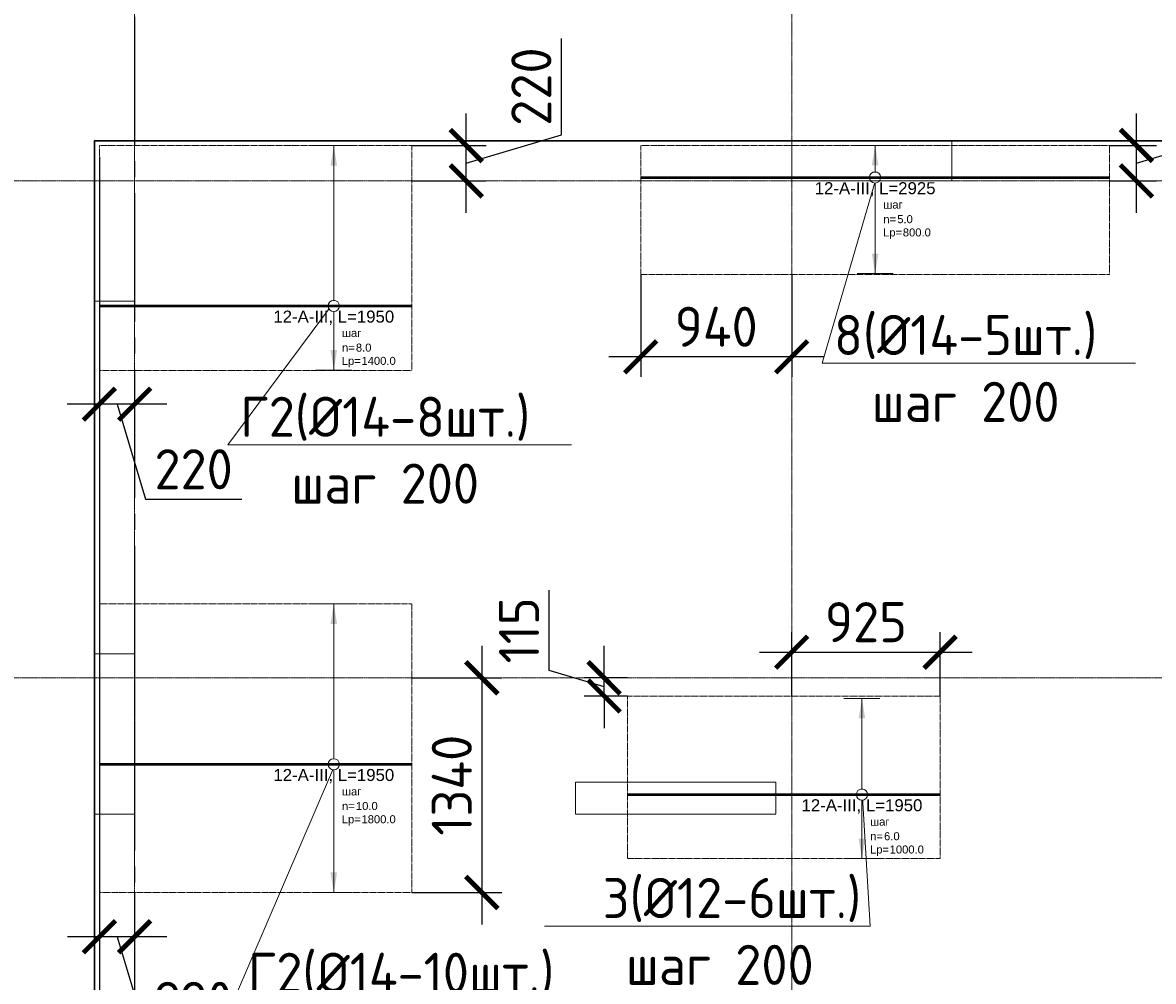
# Model space of a CAD drawing. Header units: millimetres. Extents: x -42044588 to 856694, y -806701 to 941911.
# Tile 220 of 256: x 3338 to 10394, y -420944 to -414964. Entities that reach past the tile are written whole.
import ezdxf
from ezdxf import colors
from ezdxf.entities.mleader import LeaderData, LeaderLine
from ezdxf.enums import TextEntityAlignment as Align
from ezdxf.math import Vec2, Vec3

# ---------------------------------------------------------------- set-up
doc = ezdxf.new("R2010")
doc.units = ezdxf.units.MM
doc.set_wipeout_variables(frame=1)
for name, pattern in [('01 Штриховая _4 мм_', [6, 3.5, -2.5]), ('______5', [1100, 800, -100, 100, -100]), ('DASHED', [7, 5, -2, 0]), ('GOST2.303 4', [7, 5, -2, 0]), ('осевая', [50.8, 31.75, -6.35, 6.35, -6.35])]:
    doc.linetypes.add(name, pattern=pattern)
doc.layers.add('0 @ 100', color=7, linetype='Continuous')
for name, color, linetype, lineweight in [('907Сл Осевые', 1, 'Continuous', 0), ('АрмСтер', 2, 'Continuous', 50), ('контур распр. стерхней', 2, 'GOST2.303 4', 20), ('Оси', 40, '______5', 18), ('Перекрытие ж_бетон', 1, 'Continuous', 30), ('подоснова', 151, 'Continuous', 5), ('РАЗМЕРЫ', 1, 'Continuous', 9)]:
    doc.layers.add(name, color=color, linetype=linetype, lineweight=lineweight)
doc.layers.add('АрмСтер_атрибуты', color=2, linetype='Continuous', lineweight=0, plot=False)
doc.layers.add('Колонна_ бетон', color=7, linetype='Continuous', lineweight=50, true_color=0xb4b496)
doc.styles.add('GOST-2.304_Type-B', font='GOST_Common.ttf')
doc.styles.get("Standard").update_dxf_attribs({"font": 'arial.ttf'})
doc.styles.add('Аннотативный', font='arial.ttf')
doc.styles.add('ГОСТ', font='GOST_Common.ttf')
doc.dimstyles.new('СПДС', dxfattribs={"dimscale": 100, "dimtxt": 2.5, "dimasz": 2, "dimexe": 1.25, "dimexo": 0, "dimtad": 1, "dimdec": 0, "dimrnd": 5, "dimtxsty": 'GOST-2.304_Type-B', "dimblk": 'ARCHTICK', "dimcen": 2.5, "dimdle": 2, "dimclrd": 1, "dimclre": 1, "dimclrt": 1, "dimadec": 0, "dimazin": 2, "dimtfac": 0.75, "dimtdec": 0, "dimtmove": 1, "dimatfit": 3, "dimfxl": 0, "dimtolj": 1, "dimarcsym": 0})

# ---------------------------------------------------------------- blocks, each defined once
blk = doc.blocks.new('подложка стн 1-го этажа')
at = {"layer": 'Колонна_ бетон', "color": 252, "linetype": 'DASHED', "lineweight": 0, "ltscale": 0.5, "true_color": 0x939598, "transparency": 33554687}
for p, q in [((7793.8, 22161.8, -200), (7793.8, 23161.8, -200)), ((7793.8, 23161.8, -200), (7793.8, 23161.8, -200)), ((7793.8, 23161.8, -200), (8044, 23161.8, -560)), ((8044, 23161.8, -560), (8044, 23161.8, -560)), ((8044, 23161.8, -400), (8044, 22161.8, -400)), ((10793.8, 22361.8, -200), (10793.8, 22361.8, -200)), ((10793.8, 22361.8, -200), (10793.8, 22161.8, -200)), ((10793.8, 22361.8, -200), (12043.8, 22361.8, -200)), ((12043.8, 22361.8, -200), (12043.8, 22361.8, -200)), ((12043.8, 22361.8, -200), (12043.8, 22161.8, -200)), ((8044, 22161.8, -200), (7793.8, 22161.8, -200)), ((7793.8, 22161.8, -200), (7793.8, 22161.8, -200)), ((8044, 22161.8, -200), (8044, 22161.8, -200)), ((10793.8, 22161.8, -200), (10793.8, 22161.8, -200)), ((10793.8, 22161.8, -200), (12043.8, 22161.8, -200)), ((12043.8, 22161.8, -200), (12043.8, 22161.8, -200))]:
    blk.add_line(p, q, dxfattribs=at)
at = {"layer": 'Колонна_ бетон', "color": 252, "linetype": 'DASHED', "lineweight": 0, "ltscale": 0.5, "true_color": 0x939598, "transparency": 33554687, "elevation": -560}
for points in [[(7793.9, 26361.8), (8043.9, 26361.8), (8043.9, 25361.8), (7793.9, 25361.8)], [(12143.9, 26361.8), (13143.9, 26361.8), (13143.9, 26111.8), (12143.9, 26111.8)]]:
    blk.add_lwpolyline(points, close=True, dxfattribs=at)
blk = doc.blocks.new('_None')
blk = doc.blocks.new('_ArchTick')
at = {"color": 0, "linetype": 'ByBlock', "const_width": 0.15}
blk.add_lwpolyline([(-0.5, -0.5), (0.5, 0.5)], dxfattribs=at)
blk = doc.blocks.new('*D5504')
at = {"layer": '907Сл Осевые', "color": 1, "lineweight": -2, "transparency": 16777216}
for p, q in [((3787.2, -415800.8), (3787.2, -437975)), ((3817.2, -415800.8), (3817.2, -437975)), ((3787.2, -437850), (3587.2, -437850)), ((3787.2, -437850), (3817.2, -437850)), ((3787.2, -437850), (3817.2, -437850)), ((3802.2, -437850), (3980.4, -438443.7)), ((3817.2, -437850), (4017.2, -437850)), ((3980.4, -438443.7), (4405.4, -438443.7))]:
    blk.add_line(p, q, dxfattribs=at)
at = {"layer": 'DEFPOINTS', "color": 0, "transparency": 16777216}
for p in [(3787.2, -415800.8), (3817.2, -415800.8), (3817.2, -437850)]:
    blk.add_point(p, dxfattribs=at)
at = {"layer": '907Сл Осевые', "color": 1, "lineweight": -2, "transparency": 16777216, "xscale": 200, "yscale": 200, "zscale": 200}
blk.add_blockref('_ArchTick', (3787.2, -437850), dxfattribs=at)
at = {"layer": '907Сл Осевые', "color": 1, "lineweight": -2, "transparency": 16777216, "xscale": 200, "yscale": 200, "zscale": 200, "rotation": 180}
blk.add_blockref('_ArchTick', (3817.2, -437850), dxfattribs=at)
at = {"layer": '907Сл Осевые', "color": 1, "lineweight": 0, "transparency": 16777216, "insert": (4192.9, -438256.2), "char_height": 250, "attachment_point": 5, "style": 'GOST-2.304_Type-B'}
blk.add_mtext('\\A1;30', dxfattribs=at)
blk = doc.blocks.new('*U2321')
at = {"layer": 'РАЗМЕРЫ'}
for p, q in [((112.5, 1000), (-112.5, 1000)), ((112.5, -800), (-112.5, -800))]:
    blk.add_line(p, q, dxfattribs=at)
at = {"layer": 'РАЗМЕРЫ', "ltscale": 15}
blk.add_line((0, -800), (0, 1000), dxfattribs=at)
at = {"layer": 'РАЗМЕРЫ'}
for points in [[(0, 1000), (20.9, 874.8), (-20.9, 874.8)], [(0, -800), (20.9, -674.8), (-20.9, -674.8)]]:
    blk.add_solid(points, dxfattribs=at)
at = {"layer": 'АрмСтер_атрибуты', "color": 215, "ltscale": 15, "style": 'Аннотативный'}
for s, p in [('шаг', (51.4, -194.2)), ('n=', (51.4, -285.1)), ('Lр=', (50.2, -367.8))]:
    blk.add_text(s, height=50, dxfattribs=at).set_placement(p)
at = {"layer": 'АрмСтер_атрибуты', "style": 'Аннотативный', "flags": 8}
blk.add_attdef('ПОЗ', (110, 29.6), '', height=75, dxfattribs=at)
at = {"layer": 'АрмСтер_атрибуты', "flags": 9}
for tag, p in [('МАССА', (-1033.5, -210.5)), ('ОБОЗНАЧЕНИЕ', (-1033.5, -324.4))]:
    blk.add_attdef(tag, p, '', height=75, dxfattribs=at)
at = {"layer": 'АрмСтер_атрибуты', "color": 215, "style": 'Аннотативный'}
for tag, p, flags in [('ШАГ', (190.9, -194.2), 10), ('КОЛ', (138, -285.1), 8), ('ШИРИНА', (172.9, -367.8), 8)]:
    blk.add_attdef(tag, p, '', height=50, dxfattribs=dict(at, flags=flags))
at = {"linetype": 'Continuous', "lineweight": 0}
blk.add_wipeout([(35, 0), (28.3, 20.6), (10.8, 33.3), (-10.8, 33.3), (-28.3, 20.6), (-35, 0), (-28.3, -20.6), (-10.8, -33.3), (10.8, -33.3), (28.3, -20.6)], dxfattribs=at)
at = {"color": 0, "linetype": 'ByBlock', "lineweight": -2, "ltscale": 100}
blk.add_line((-1462.5, 0), (487.5, 0), dxfattribs=at)
at = {"layer": 'РАЗМЕРЫ'}
blk.add_circle((0, 0), 35, dxfattribs=at)
at = {"layer": 'АрмСтер_атрибуты', "style": 'Аннотативный', "flags": 8}
blk.add_attdef('НАИМЕНОВАНИЕ', text='', height=75, dxfattribs=at).set_placement((0, -29.3), align=Align.TOP_CENTER)
blk = doc.blocks.new('*U4744')
at = {"layer": 'РАЗМЕРЫ'}
for p, q in [((112.5, 1000), (-112.5, 1000)), ((112.5, -400), (-112.5, -400))]:
    blk.add_line(p, q, dxfattribs=at)
at = {"layer": 'РАЗМЕРЫ', "ltscale": 15}
blk.add_line((0, -400), (0, 1000), dxfattribs=at)
at = {"layer": 'РАЗМЕРЫ'}
for points in [[(0, 1000), (20.9, 874.8), (-20.9, 874.8)], [(0, -400), (20.9, -274.8), (-20.9, -274.8)]]:
    blk.add_solid(points, dxfattribs=at)
at = {"layer": 'АрмСтер_атрибуты', "color": 215, "ltscale": 15, "style": 'Аннотативный'}
for s, p in [('шаг', (51.4, -194.2)), ('n=', (51.4, -285.1)), ('Lр=', (50.2, -367.8))]:
    blk.add_text(s, height=50, dxfattribs=at).set_placement(p)
at = {"layer": 'АрмСтер_атрибуты', "style": 'Аннотативный', "flags": 8}
blk.add_attdef('ПОЗ', (110, 29.6), '', height=75, dxfattribs=at)
at = {"layer": 'АрмСтер_атрибуты', "flags": 9}
for tag, p in [('МАССА', (-1033.5, -210.5)), ('ОБОЗНАЧЕНИЕ', (-1033.5, -324.4))]:
    blk.add_attdef(tag, p, '', height=75, dxfattribs=at)
at = {"layer": 'АрмСтер_атрибуты', "color": 215, "style": 'Аннотативный'}
for tag, p, flags in [('ШАГ', (190.9, -194.2), 10), ('КОЛ', (138, -285.1), 8), ('ШИРИНА', (172.9, -367.8), 8)]:
    blk.add_attdef(tag, p, '', height=50, dxfattribs=dict(at, flags=flags))
at = {"linetype": 'Continuous', "lineweight": 0}
blk.add_wipeout([(35, 0), (28.3, 20.6), (10.8, 33.3), (-10.8, 33.3), (-28.3, 20.6), (-35, 0), (-28.3, -20.6), (-10.8, -33.3), (10.8, -33.3), (28.3, -20.6)], dxfattribs=at)
at = {"color": 0, "linetype": 'ByBlock', "lineweight": -2, "ltscale": 100}
blk.add_line((-1462.5, 0), (487.5, 0), dxfattribs=at)
at = {"layer": 'РАЗМЕРЫ'}
blk.add_circle((0, 0), 35, dxfattribs=at)
at = {"layer": 'АрмСтер_атрибуты', "style": 'Аннотативный', "flags": 8}
blk.add_attdef('НАИМЕНОВАНИЕ', text='', height=75, dxfattribs=at).set_placement((0, -29.3), align=Align.TOP_CENTER)
blk = doc.blocks.new('*U5527')
at = {"layer": 'РАЗМЕРЫ'}
for p, q in [((112.5, 600), (-112.5, 600)), ((112.5, -400), (-112.5, -400))]:
    blk.add_line(p, q, dxfattribs=at)
at = {"layer": 'РАЗМЕРЫ', "ltscale": 15}
blk.add_line((0, -400), (0, 600), dxfattribs=at)
at = {"layer": 'РАЗМЕРЫ'}
for points in [[(0, 600), (20.9, 474.8), (-20.9, 474.8)], [(0, -400), (20.9, -274.8), (-20.9, -274.8)]]:
    blk.add_solid(points, dxfattribs=at)
at = {"layer": 'АрмСтер_атрибуты', "color": 215, "ltscale": 15, "style": 'Аннотативный'}
for s, p in [('шаг', (51.4, -194.2)), ('n=', (51.4, -285.1)), ('Lр=', (50.2, -367.8))]:
    blk.add_text(s, height=50, dxfattribs=at).set_placement(p)
at = {"layer": 'АрмСтер_атрибуты', "flags": 9}
for tag, p in [('МАССА', (-1033.5, 189.5)), ('ОБОЗНАЧЕНИЕ', (-1033.5, 75.6))]:
    blk.add_attdef(tag, p, '', height=75, dxfattribs=at)
at = {"layer": 'АрмСтер_атрибуты', "style": 'Аннотативный', "flags": 8}
blk.add_attdef('ПОЗ', (110, 29.6), '', height=75, dxfattribs=at)
at = {"layer": 'АрмСтер_атрибуты', "color": 215, "style": 'Аннотативный'}
for tag, p, flags in [('ШАГ', (190.9, -194.2), 10), ('КОЛ', (138, -285.1), 8), ('ШИРИНА', (172.9, -367.8), 8)]:
    blk.add_attdef(tag, p, '', height=50, dxfattribs=dict(at, flags=flags))
at = {"linetype": 'Continuous', "lineweight": 0}
blk.add_wipeout([(35, 0), (28.3, 20.6), (10.8, 33.3), (-10.8, 33.3), (-28.3, 20.6), (-35, 0), (-28.3, -20.6), (-10.8, -33.3), (10.8, -33.3), (28.3, -20.6)], dxfattribs=at)
at = {"color": 0, "linetype": 'ByBlock', "lineweight": -2, "ltscale": 100}
blk.add_line((-1462.5, 0), (487.5, 0), dxfattribs=at)
at = {"layer": 'РАЗМЕРЫ'}
blk.add_circle((0, 0), 35, dxfattribs=at)
at = {"layer": 'АрмСтер_атрибуты', "style": 'Аннотативный', "flags": 8}
blk.add_attdef('НАИМЕНОВАНИЕ', text='', height=75, dxfattribs=at).set_placement((0, -29.3), align=Align.TOP_CENTER)
blk = doc.blocks.new('*U5528')
at = {"layer": 'РАЗМЕРЫ'}
for p, q in [((112.5, 200), (-112.5, 200)), ((112.5, -600), (-112.5, -600))]:
    blk.add_line(p, q, dxfattribs=at)
at = {"layer": 'РАЗМЕРЫ', "ltscale": 15}
blk.add_line((0, -600), (0, 200), dxfattribs=at)
at = {"layer": 'РАЗМЕРЫ'}
for points in [[(0, 200), (20.9, 74.8), (-20.9, 74.8)], [(0, -600), (20.9, -474.8), (-20.9, -474.8)]]:
    blk.add_solid(points, dxfattribs=at)
at = {"layer": 'АрмСтер_атрибуты', "color": 215, "ltscale": 15, "style": 'Аннотативный'}
for s, p in [('шаг', (51.4, -194.2)), ('n=', (51.4, -285.1)), ('Lр=', (50.2, -367.8))]:
    blk.add_text(s, height=50, dxfattribs=at).set_placement(p)
at = {"layer": 'АрмСтер_атрибуты', "style": 'Аннотативный', "flags": 8}
blk.add_attdef('ПОЗ', (110, 29.6), '', height=75, dxfattribs=at)
at = {"layer": 'АрмСтер_атрибуты', "color": 215, "style": 'Аннотативный'}
for tag, p, flags in [('ШАГ', (190.9, -194.2), 10), ('КОЛ', (138, -285.1), 8), ('ШИРИНА', (172.9, -367.8), 8)]:
    blk.add_attdef(tag, p, '', height=50, dxfattribs=dict(at, flags=flags))
at = {"layer": 'АрмСтер_атрибуты', "flags": 9}
for tag, p in [('МАССА', (-1033.5, -1010.5)), ('ОБОЗНАЧЕНИЕ', (-1033.5, -1124.4))]:
    blk.add_attdef(tag, p, '', height=75, dxfattribs=at)
at = {"linetype": 'Continuous', "lineweight": 0}
blk.add_wipeout([(35, 0), (28.3, 20.6), (10.8, 33.3), (-10.8, 33.3), (-28.3, 20.6), (-35, 0), (-28.3, -20.6), (-10.8, -33.3), (10.8, -33.3), (28.3, -20.6)], dxfattribs=at)
at = {"color": 0, "linetype": 'ByBlock', "lineweight": -2, "ltscale": 100}
blk.add_line((-1462.5, 0), (1462.5, 0), dxfattribs=at)
at = {"layer": 'РАЗМЕРЫ'}
blk.add_circle((0, 0), 35, dxfattribs=at)
at = {"layer": 'АрмСтер_атрибуты', "style": 'Аннотативный', "flags": 8}
blk.add_attdef('НАИМЕНОВАНИЕ', text='', height=75, dxfattribs=at).set_placement((0, -29.3), align=Align.TOP_CENTER)
blk = doc.blocks.new('оси блок 2')
at = {"layer": 'Оси', "color": 16, "linetype": 'осевая', "lineweight": 0, "ltscale": 0.25, "transparency": 33554687}
for p, q in [((-85704.7, -322543), (-85704.7, -347930)), ((-81604.7, -322543), (-81604.7, -347914.1)), ((-89822.3, -326301.3), (-37238.5, -326301.3)), ((-89822.3, -329401.3), (-37238.5, -329401.3))]:
    blk.add_line(p, q, dxfattribs=at)
blk = doc.blocks.new('*D6147')
at = {"layer": '907Сл Осевые', "color": 1, "lineweight": -2, "transparency": 16777216}
for p, q in [((10881.5, -415662.1), (10881.5, -415062.1)), ((10287.8, -416151), (10287.8, -415529.5)), ((10287.8, -415840.3), (10881.5, -415662.1)), ((10120, -415729.5), (10412.8, -415729.5)), ((10120, -415951), (10412.8, -415951))]:
    blk.add_line(p, q, dxfattribs=at)
at = {"layer": 'DEFPOINTS', "color": 0, "transparency": 16777216}
for p in [(10120, -415729.5), (10287.8, -415729.5), (10120, -415951, 200)]:
    blk.add_point(p, dxfattribs=at)
at = {"layer": '907Сл Осевые', "color": 1, "lineweight": -2, "transparency": 16777216, "xscale": 200, "yscale": 200, "zscale": 200}
for p, rotation in [((10287.8, -415729.5), 90), ((10287.8, -415951), 270)]:
    blk.add_blockref('_ArchTick', p, dxfattribs=dict(at, rotation=rotation))
at = {"layer": '907Сл Осевые', "color": 1, "lineweight": 0, "transparency": 16777216, "insert": (10694, -415362.1), "char_height": 250, "attachment_point": 5, "rotation": 90, "style": 'GOST-2.304_Type-B'}
blk.add_mtext('\\A1;220', dxfattribs=at)
blk = doc.blocks.new('*D6148')
at = {"layer": '907Сл Осевые', "color": 1, "lineweight": -2, "transparency": 16777216}
for p, q in [((7195, -416534.1), (7195, -417173.2)), ((8137.1, -416534.1), (8137.1, -417173.2)), ((8337.1, -417048.2), (6995, -417048.2))]:
    blk.add_line(p, q, dxfattribs=at)
at = {"layer": 'DEFPOINTS', "color": 0, "transparency": 16777216}
for p in [(7195, -416534.1), (8137.1, -416534.1, 200), (7195, -417048.2)]:
    blk.add_point(p, dxfattribs=at)
at = {"layer": '907Сл Осевые', "color": 1, "lineweight": -2, "transparency": 16777216, "xscale": 200, "yscale": 200, "zscale": 200, "rotation": 180}
blk.add_blockref('_ArchTick', (7195, -417048.2), dxfattribs=at)
at = {"layer": '907Сл Осевые', "color": 1, "lineweight": -2, "transparency": 16777216, "xscale": 200, "yscale": 200, "zscale": 200}
blk.add_blockref('_ArchTick', (8137.1, -417048.2), dxfattribs=at)
at = {"layer": '907Сл Осевые', "color": 1, "lineweight": 0, "transparency": 16777216, "insert": (7666.1, -416860.7), "char_height": 250, "attachment_point": 5, "style": 'GOST-2.304_Type-B'}
blk.add_mtext('\\A1;940', dxfattribs=at)
blk = doc.blocks.new('*D6149')
at = {"layer": '907Сл Осевые', "color": 1, "lineweight": -2, "transparency": 16777216}
for p, q in [((6700, -415662.7), (6700, -415062.7)), ((6106.2, -416151), (6106.2, -415530.7)), ((6106.2, -415840.8), (6700, -415662.7)), ((5767.2, -415730.7), (6231.2, -415730.7)), ((5767.2, -415951), (6231.2, -415951))]:
    blk.add_line(p, q, dxfattribs=at)
at = {"layer": 'DEFPOINTS', "color": 0, "transparency": 16777216}
for p in [(5767.2, -415730.7), (6106.2, -415730.7), (5767.2, -415951, 200)]:
    blk.add_point(p, dxfattribs=at)
at = {"layer": '907Сл Осевые', "color": 1, "lineweight": -2, "transparency": 16777216, "xscale": 200, "yscale": 200, "zscale": 200}
for p, rotation in [((6106.2, -415730.7), 90), ((6106.2, -415951), 270)]:
    blk.add_blockref('_ArchTick', p, dxfattribs=dict(at, rotation=rotation))
at = {"layer": '907Сл Осевые', "color": 1, "lineweight": 0, "transparency": 16777216, "insert": (6512.5, -415362.7), "char_height": 250, "attachment_point": 5, "rotation": 90, "style": 'GOST-2.304_Type-B'}
blk.add_mtext('\\A1;220', dxfattribs=at)
blk = doc.blocks.new('*D6150')
at = {"layer": '907Сл Осевые', "color": 1, "lineweight": -2, "transparency": 16777216}
for p, q in [((3817.1, -417133.5), (3817.1, -417468.2)), ((4037.2, -417133.5), (4037.2, -417468.2)), ((4237.2, -417343.2), (3617.1, -417343.2)), ((3927.2, -417343.2), (4105.3, -417936.9)), ((4105.3, -417936.9), (4705.3, -417936.9))]:
    blk.add_line(p, q, dxfattribs=at)
at = {"layer": 'DEFPOINTS', "color": 0, "transparency": 16777216}
for p in [(3817.1, -417133.5), (4037.2, -417133.5), (3817.1, -417343.2)]:
    blk.add_point(p, dxfattribs=at)
at = {"layer": '907Сл Осевые', "color": 1, "lineweight": -2, "transparency": 16777216, "xscale": 200, "yscale": 200, "zscale": 200, "rotation": 180}
blk.add_blockref('_ArchTick', (3817.1, -417343.2), dxfattribs=at)
at = {"layer": '907Сл Осевые', "color": 1, "lineweight": -2, "transparency": 16777216, "xscale": 200, "yscale": 200, "zscale": 200}
blk.add_blockref('_ArchTick', (4037.2, -417343.2), dxfattribs=at)
at = {"layer": '907Сл Осевые', "color": 1, "lineweight": 0, "transparency": 16777216, "insert": (4405.3, -417749.4), "char_height": 250, "attachment_point": 5, "style": 'GOST-2.304_Type-B'}
blk.add_mtext('\\A1;220', dxfattribs=at)
blk = doc.blocks.new('*D6151')
at = {"layer": '907Сл Осевые', "color": 1, "lineweight": -2, "transparency": 16777216}
for p, q in [((3817.2, -420389.9), (3817.2, -420790.6)), ((4037.2, -420389.9), (4037.2, -420790.6)), ((4237.2, -420665.6), (3617.2, -420665.6)), ((3927.2, -420665.6), (4105.4, -421259.3)), ((4105.4, -421259.3), (4705.4, -421259.3))]:
    blk.add_line(p, q, dxfattribs=at)
at = {"layer": 'DEFPOINTS', "color": 0, "transparency": 16777216}
for p in [(3817.2, -420389.9), (4037.2, -420389.9), (3817.2, -420665.6)]:
    blk.add_point(p, dxfattribs=at)
at = {"layer": '907Сл Осевые', "color": 1, "lineweight": -2, "transparency": 16777216, "xscale": 200, "yscale": 200, "zscale": 200, "rotation": 180}
blk.add_blockref('_ArchTick', (3817.2, -420665.6), dxfattribs=at)
at = {"layer": '907Сл Осевые', "color": 1, "lineweight": -2, "transparency": 16777216, "xscale": 200, "yscale": 200, "zscale": 200}
blk.add_blockref('_ArchTick', (4037.2, -420665.6), dxfattribs=at)
at = {"layer": '907Сл Осевые', "color": 1, "lineweight": 0, "transparency": 16777216, "insert": (4405.4, -421071.8), "char_height": 250, "attachment_point": 5, "style": 'GOST-2.304_Type-B'}
blk.add_mtext('\\A1;220', dxfattribs=at)
blk = doc.blocks.new('*D6152')
at = {"layer": '907Сл Осевые', "color": 1, "lineweight": -2, "transparency": 16777216}
for p, q in [((6203.5, -418851), (6203.5, -420589.9)), ((5767.2, -419051), (6328.5, -419051)), ((5767.2, -420389.9), (6328.5, -420389.9))]:
    blk.add_line(p, q, dxfattribs=at)
at = {"layer": 'DEFPOINTS', "color": 0, "transparency": 16777216}
for p in [(5767.2, -419051, 200), (5767.2, -420389.9), (6203.5, -420389.9)]:
    blk.add_point(p, dxfattribs=at)
at = {"layer": '907Сл Осевые', "color": 1, "lineweight": -2, "transparency": 16777216, "xscale": 200, "yscale": 200, "zscale": 200}
for p, rotation in [((6203.5, -419051), 90), ((6203.5, -420389.9), 270)]:
    blk.add_blockref('_ArchTick', p, dxfattribs=dict(at, rotation=rotation))
at = {"layer": '907Сл Осевые', "color": 1, "lineweight": 0, "transparency": 16777216, "insert": (6016, -419720.5), "char_height": 250, "attachment_point": 5, "rotation": 90, "style": 'GOST-2.304_Type-B'}
blk.add_mtext('\\A1;1340', dxfattribs=at)
blk = doc.blocks.new('*D6153')
at = {"layer": '907Сл Осевые', "color": 1, "lineweight": -2, "transparency": 16777216}
for p, q in [((6623, -419004.5), (6623, -418504.5)), ((6966.8, -419051), (6966.8, -418851)), ((6966.8, -419107.6), (6623, -419004.5)), ((7112.9, -419051), (6841.8, -419051)), ((6966.8, -419164.2), (6966.8, -419051)), ((6966.8, -419164.2), (6966.8, -419051)), ((7112.9, -419164.2), (6841.8, -419164.2)), ((6966.8, -419164.2), (6966.8, -419364.2))]:
    blk.add_line(p, q, dxfattribs=at)
at = {"layer": 'DEFPOINTS', "color": 0, "transparency": 16777216}
for p in [(6966.8, -419051), (7112.9, -419051, 200), (7112.9, -419164.2)]:
    blk.add_point(p, dxfattribs=at)
at = {"layer": '907Сл Осевые', "color": 1, "lineweight": -2, "transparency": 16777216, "xscale": 200, "yscale": 200, "zscale": 200}
for p, rotation in [((6966.8, -419051), 270), ((6966.8, -419164.2), 90)]:
    blk.add_blockref('_ArchTick', p, dxfattribs=dict(at, rotation=rotation))
at = {"layer": '907Сл Осевые', "color": 1, "lineweight": 0, "transparency": 16777216, "insert": (6435.5, -418754.5), "char_height": 250, "attachment_point": 5, "rotation": 90, "style": 'GOST-2.304_Type-B'}
blk.add_mtext('\\A1;115', dxfattribs=at)
blk = doc.blocks.new('*D6154')
at = {"layer": '907Сл Осевые', "color": 1, "lineweight": -2, "transparency": 16777216}
for p, q in [((8137.1, -419164.2), (8137.1, -418765.8)), ((9062.9, -419164.2), (9062.9, -418765.8)), ((7937.1, -418890.8), (9262.9, -418890.8))]:
    blk.add_line(p, q, dxfattribs=at)
at = {"layer": 'DEFPOINTS', "color": 0, "transparency": 16777216}
for p in [(9062.9, -418890.8), (8137.1, -419164.2, 200), (9062.9, -419164.2)]:
    blk.add_point(p, dxfattribs=at)
at = {"layer": '907Сл Осевые', "color": 1, "lineweight": -2, "transparency": 16777216, "xscale": 200, "yscale": 200, "zscale": 200, "rotation": 180}
blk.add_blockref('_ArchTick', (8137.1, -418890.8), dxfattribs=at)
at = {"layer": '907Сл Осевые', "color": 1, "lineweight": -2, "transparency": 16777216, "xscale": 200, "yscale": 200, "zscale": 200}
blk.add_blockref('_ArchTick', (9062.9, -418890.8), dxfattribs=at)
at = {"layer": '907Сл Осевые', "color": 1, "lineweight": 0, "transparency": 16777216, "insert": (8600, -418703.3), "char_height": 250, "attachment_point": 5, "style": 'GOST-2.304_Type-B'}
blk.add_mtext('\\A1;925', dxfattribs=at)

msp = doc.modelspace()

# ---------------------------------------------------------------- linework, layer by layer
at = {"layer": 'контур распр. стерхней', "linetype": '01 Штриховая _4 мм_'}
for points in [[(5767.148, -417133.51), (3817.147, -417133.51), (3817.156, -415730.664), (5767.157, -415730.664)], [(10120.001, -416534.119), (7194.995, -416534.119), (7195.004, -415729.543), (10120.001, -415729.543)], [(5767.242, -420389.937), (3817.24, -420389.937), (3817.249, -418589.937), (5767.251, -418589.937)], [(9062.885, -420178.629), (7112.883, -420178.629), (7112.892, -419164.198), (9062.894, -419164.198)]]:
    msp.add_lwpolyline(points, close=True, dxfattribs=at)
at = {"layer": 'Оси', "color": 16, "linetype": '______5', "lineweight": 25, "transparency": 33554687}
msp.add_line((4037.249, -413827.692), (4037.249, -437817.692), dxfattribs=at)
at = {"layer": 'Перекрытие ж_бетон'}
msp.add_lwpolyline([(14447.249, -415700.97), (14447.249, -415700.97), (3787.249, -415700.97), (3787.25, -432600.97)], dxfattribs=at)

# ---------------------------------------------------------------- block references
msp.add_blockref('подложка стн 1-го этажа', (-4006.674, -442062.764, 560))

# ---------------------------------------------------------------- dimensions: what is measured, and where the dimension line sits
at = {"layer": '907Сл Осевые', "lineweight": 0}
dim = msp.add_linear_dim(base=(3817.249, -437849.989), p1=(3787.249, -415800.835), p2=(3817.249, -415800.835), dimstyle='СПДС', dxfattribs=at)
dim.commit()
dim.dimension.update_dxf_attribs({"geometry": '*D5504', "text_midpoint": (4042.874, -438256.239)})

# ---------------------------------------------------------------- leaders
at = {"layer": 'подоснова', "color": 6, "ltscale": 0.3}
ml = msp.add_multileader_mtext('Standard', dxfattribs=at)
ml.set_content('8(%%C14-5шт.)\\Pшаг 200', color=6, style='GOST-2.304_Type-B')
ml.set_leader_properties(color=256, linetype='ByLayer', lineweight=15)
ml.set_arrow_properties(name='NONE')
ml.build(insert=Vec2(0, 0))
ml.multileader.update_dxf_attribs({"text_left_attachment_type": 6, "text_right_attachment_type": 6, "dogleg_length": 0.1, "arrow_head_size": 18})
ctx = ml.context
ctx.base_point, ctx.char_height, ctx.arrow_head_size, ctx.landing_gap_size, ctx.plane_origin = Vec3(8327.466, -417087.223, 43150), 250, 18, 20, Vec3(-954.23, -412355.675, 43150)
ctx.left_attachment, ctx.right_attachment, ctx.text_align_type = 6, 6, 1
notes = []
notes.append((ctx, [(0, (1, 1, 0), (8327.366, -417087.223, 43150), (1, 0), 0.1, [(0, [(8665.405, -415924.86, 43150)], 0, [])])]))
ctx.mtext.insert, ctx.mtext.alignment, ctx.mtext.flow_direction = Vec3(9222.466, -416787.223, 43150), 2, 5
at = {"layer": 'подоснова', "color": 2, "ltscale": 0.3}
ml = msp.add_multileader_mtext('Standard', dxfattribs=at)
ml.set_content('Г2(%%C14-8шт.)\\Pшаг 200', color=2, style='GOST-2.304_Type-B')
ml.set_leader_properties(color=256, linetype='ByLayer', lineweight=15)
ml.set_arrow_properties(name='NONE')
ml.build(insert=Vec2(0, 0))
ml.multileader.update_dxf_attribs({"text_left_attachment_type": 6, "text_right_attachment_type": 6, "dogleg_length": 0.1, "arrow_head_size": 18})
ctx = ml.context
ctx.base_point, ctx.char_height, ctx.arrow_head_size, ctx.landing_gap_size, ctx.plane_origin = Vec3(4618.181, -417597.338, 43150), 250, 18, 20, Vec3(-4663.516, -412865.789, 43150)
ctx.left_attachment, ctx.right_attachment, ctx.text_align_type = 6, 6, 1
notes.append((ctx, [(0, (1, 1, 0), (4618.081, -417597.338, 43150), (1, 0), 0.1, [(0, [(5265.868, -416728.399, 43150)], 0, [])])]))
ctx.mtext.insert, ctx.mtext.alignment, ctx.mtext.flow_direction = Vec3(5600.681, -417297.338, 43150), 2, 5
ml = msp.add_multileader_mtext('Standard', dxfattribs=at)
ml.set_content('Г2(%%C14-10шт.)\\Pшаг 200', color=2, style='GOST-2.304_Type-B')
ml.set_leader_properties(color=256, linetype='ByLayer', lineweight=15)
ml.set_arrow_properties(name='NONE')
ml.build(insert=Vec2(0, 0))
ml.multileader.update_dxf_attribs({"text_left_attachment_type": 6, "text_right_attachment_type": 6, "dogleg_length": 0.1, "arrow_head_size": 18})
ctx = ml.context
ctx.base_point, ctx.char_height, ctx.arrow_head_size, ctx.landing_gap_size, ctx.plane_origin = Vec3(4654.611, -421065.425), 250, 18, 20, Vec3(-4627.086, -416333.877)
ctx.left_attachment, ctx.right_attachment, ctx.text_align_type = 6, 6, 1
notes.append((ctx, [(0, (1, 1, 0), (4654.511, -421065.425), (1, 0), 0.1, [(0, [(5278.665, -419614.848)], 0, [])])]))
ctx.mtext.insert, ctx.mtext.alignment, ctx.mtext.flow_direction = Vec3(5699.611, -420765.425), 2, 5
at = {"layer": 'подоснова', "color": 4, "ltscale": 0.3}
ml = msp.add_multileader_mtext('Standard', dxfattribs=at)
ml.set_content(' 3(%%C12-6шт.)\\Pшаг 200', color=4, style='GOST-2.304_Type-B')
ml.set_leader_properties(color=256, linetype='ByLayer', lineweight=15)
ml.set_arrow_properties(name='NONE')
ml.build(insert=Vec2(0, 0))
ml.multileader.update_dxf_attribs({"text_left_attachment_type": 6, "text_right_attachment_type": 6, "dogleg_length": 0.1, "arrow_head_size": 18})
ctx = ml.context
ctx.base_point, ctx.char_height, ctx.arrow_head_size, ctx.landing_gap_size, ctx.plane_origin = Vec3(6750.611, -420599.077), 250, 18, 20, Vec3(-2181.085, -415867.529)
ctx.left_attachment, ctx.right_attachment, ctx.text_align_type = 6, 6, 1
notes.append((ctx, [(1, (1, 1, 0), (8626.317, -420599.077), (-1, 0), 0.1, [(0, [(8579.417, -419794.141)], 0, [])])]))
ctx.mtext.insert, ctx.mtext.alignment, ctx.mtext.flow_direction = Vec3(7688.414, -420299.077), 2, 5
for ctx, leaders in notes:
    for number, flags, end, landing, length, lines in leaders:
        leader = LeaderData()
        leader.index, (leader.has_last_leader_line, leader.has_dogleg_vector, leader.attachment_direction) = number, flags
        leader.last_leader_point, leader.dogleg_vector, leader.dogleg_length = Vec3(end), Vec3(landing), length
        for number, points, colour, breaks in lines:
            line = LeaderLine()
            line.index, line.vertices, line.color, line.breaks = number, Vec3.list(points), colors.encode_raw_color(colour), breaks
            leader.lines.append(line)
        ctx.leaders.append(leader)

# ---------------------------------------------------------------- next in the draw order: block references
at = {"layer": 'АрмСтер', "ltscale": 15}
ref = msp.add_blockref('*U4744', (5279.656, -416730.664), dxfattribs=at)
ref.add_attrib('НАИМЕНОВАНИЕ', '12-A-III, L=1950', dxfattribs={"layer": 'АрмСтер_атрибуты', "height": 75, "style": 'Аннотативный', "flags": 8}).set_placement((5279.656, -416760.003), align=Align.TOP_CENTER)
ref.add_attrib('КОЛ', '8.0', (5417.705, -417015.789), dxfattribs={"layer": 'АрмСтер_атрибуты', "color": 215, "height": 50, "style": 'Аннотативный', "flags": 8})
ref.add_attrib('ШИРИНА', '1400.0', (5452.541, -417098.463), dxfattribs={"layer": 'АрмСтер_атрибуты', "color": 215, "height": 50, "style": 'Аннотативный', "flags": 8})
ref = msp.add_blockref('*U5528', (8657.504, -415929.543), dxfattribs=at)
ref.add_attrib('НАИМЕНОВАНИЕ', '12-A-III, L=2925', dxfattribs={"layer": 'АрмСтер_атрибуты', "height": 75, "style": 'Аннотативный', "flags": 8}).set_placement((8657.504, -415958.882), align=Align.TOP_CENTER)
ref.add_attrib('КОЛ', '5.0', (8795.553, -416214.668), dxfattribs={"layer": 'АрмСтер_атрибуты', "color": 215, "height": 50, "style": 'Аннотативный', "flags": 8})
ref.add_attrib('ШИРИНА', '800.0', (8830.389, -416297.343), dxfattribs={"layer": 'АрмСтер_атрибуты', "color": 215, "height": 50, "style": 'Аннотативный', "flags": 8})
ref = msp.add_blockref('*U2321', (5279.749, -419589.937), dxfattribs=at)
ref.add_attrib('НАИМЕНОВАНИЕ', '12-A-III, L=1950', dxfattribs={"layer": 'АрмСтер_атрибуты', "height": 75, "style": 'Аннотативный', "flags": 8}).set_placement((5279.749, -419619.276), align=Align.TOP_CENTER)
ref.add_attrib('КОЛ', '10.0', (5417.798, -419875.062), dxfattribs={"layer": 'АрмСтер_атрибуты', "color": 215, "height": 50, "style": 'Аннотативный', "flags": 8})
ref.add_attrib('ШИРИНА', '1800.0', (5452.634, -419957.737), dxfattribs={"layer": 'АрмСтер_атрибуты', "color": 215, "height": 50, "style": 'Аннотативный', "flags": 8})
ref = msp.add_blockref('*U5527', (8575.392, -419778.629), dxfattribs=at)
ref.add_attrib('НАИМЕНОВАНИЕ', '12-A-III, L=1950', dxfattribs={"layer": 'АрмСтер_атрибуты', "height": 75, "style": 'Аннотативный', "flags": 8}).set_placement((8575.392, -419807.968), align=Align.TOP_CENTER)
ref.add_attrib('КОЛ', '6.0', (8713.441, -420063.755), dxfattribs={"layer": 'АрмСтер_атрибуты', "color": 215, "height": 50, "style": 'Аннотативный', "flags": 8})
ref.add_attrib('ШИРИНА', '1000.0', (8748.277, -420146.429), dxfattribs={"layer": 'АрмСтер_атрибуты', "color": 215, "height": 50, "style": 'Аннотативный', "flags": 8})

# ---------------------------------------------------------------- next in the draw order: block references
at = {"layer": 'подоснова', "color": 5, "ltscale": 0.3}
msp.add_blockref('оси блок 2', (89741.825, -89649.648, 200), dxfattribs=at)

# ---------------------------------------------------------------- next in the draw order: texts
at = {"layer": '0 @ 100', "insert": (-41963.959, -385058.983), "char_height": 300, "width": 18500, "attachment_point": 1, "style": 'ГОСТ'}
msp.add_mtext('\\pi-900,l900,t900;{\\C7;1.^IАрмирование монолитной плиты  состоит из основного армирования ∅10 А500С с шагом  200х200мм  в нижней зоне, основного армирования ∅10 А500С с шагом  200х200мм  в  верхней зоне и дополнительного армирования, указанного на схемах армирования.\\P2.^IАрмирование плиты предусмотрено отдельными  стержнями заводской длины по осям Х и Y. При недостатке заводской длины стержней для армирования плиты, стыки стержней осуществлять внахлестку без  сварки. Стыки арматуры внахлестку должны располагаться вразбежку (через шаг). См. деталь стыковки арматуры.\\P3.^IВерхнюю и нижнюю арматуру вязать вязальной проволокой через пересечение.  Стержни основной и дополнительной арматуры укладывать в соответствии с сечениями .\\P4.^IПо периметру плиты и у отверстий  у концов основной арматуры устанавливать П-образные элементы Ск1.\\P5.^IПозиции со знаком "*" укладываются с шагом 100 мм\\P6.^IДля фиксации в проектном положении стержней верхней сетки устанавливать фиксаторы Ф1 с шагом 600х600мм.\\P7.^IДиаметр оправки стержня при d<20мм - 5d, при d≥20мм - 8d\\P8.^IКаркасы поперечного армирования устанавливаются до начала устройство верхней сетки армирования.\\P9.^IОбрамления отверстий см. лист 8. В местах расположения отверстий осуществить прерывания основной и дополнительной сеток арматуры. Отверстия обрамляются двумя стержнями арматуры, расход стали на обрамление учтен на листе 40.\\P10.^IПроемы размерами до 300х300 допускается выполнять по месту методом алмазного бурения.\\P11.^IСечения 3-3;4-4;5-5 см. лист 8.}', dxfattribs=at)

# ---------------------------------------------------------------- next in the draw order: dimensions: what is measured, and where the dimension line sits
at = {"layer": '907Сл Осевые', "lineweight": 0}
for base, p1, p2, picture, middle in [((6106.246, -415730.664), (5767.156, -415950.97, 200), (5767.156, -415730.664), '*D6149', (6512.496, -415600.192)), ((10287.768, -415729.543), (10120.001, -415950.97, 200), (10120.001, -415729.543), '*D6147', (10694.018, -415599.632)), ((6966.791, -419050.97), (7112.892, -419164.198), (7112.892, -419050.97, 200), '*D6153', (6435.541, -418941.959)), ((6203.452, -420389.937), (5767.249, -419050.97, 200), (5767.249, -420389.937), '*D6152', (6015.952, -419720.454))]:
    dim = msp.add_linear_dim(base=base, p1=p1, p2=p2, angle=90, dimstyle='СПДС', dxfattribs=at)
    dim.commit()
    dim.dimension.update_dxf_attribs({"geometry": picture, "text_midpoint": middle})
for base, p1, p2, picture, middle in [((7194.995, -417048.241), (8137.107, -416534.119, 200), (7194.995, -416534.119), '*D6148', (7666.051, -416860.741)), ((3817.147, -417343.159), (4037.249, -417133.51), (3817.147, -417133.508), '*D6150', (4167.823, -417749.409)), ((9062.894, -418890.829), (8137.107, -419164.198, 200), (9062.894, -419164.206), '*D6154', (8600.001, -418703.329)), ((3817.249, -420665.593), (4037.249, -420389.937), (3817.249, -420389.937), '*D6151', (4167.874, -421071.843))]:
    dim = msp.add_linear_dim(base=base, p1=p1, p2=p2, dimstyle='СПДС', dxfattribs=at)
    dim.commit()
    dim.dimension.update_dxf_attribs({"geometry": picture, "text_midpoint": middle})

doc.saveas('drawing.dxf')
